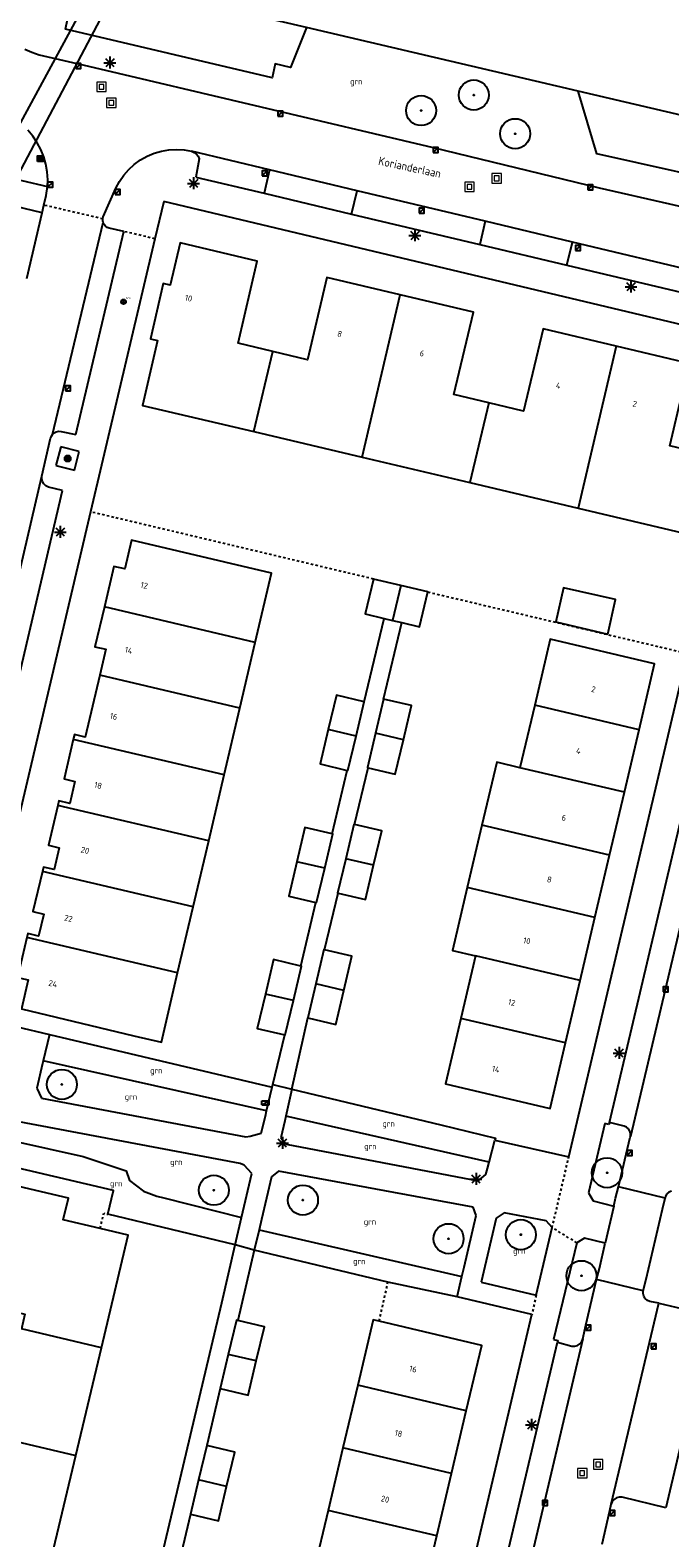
# Model space of a CAD drawing. Header units: metres. Extents: x 116958 to 118326, y 475500 to 477904.
# Tile 57 of 256: x 117283 to 117336, y 476295 to 476421. Entities that reach past the tile are written whole.
import ezdxf

# ---------------------------------------------------------------- set-up
doc = ezdxf.new("R2010")
doc.units = ezdxf.units.M
doc.header["$LTSCALE"] = 0.2
doc.linetypes.add('MATGRENS', pattern=[2, 1, -1])
doc.layers.get('0').update_dxf_attribs({"color": 6})
for name, color, linetype in [('B-WE-GR-BOOM-G', 252, 'Continuous'), ('B-WE-GR-GROENVOORZIENING-GV', 252, 'Continuous'), ('B-WE-GW-WATERGANG_WATERLIJN-G', 252, 'Continuous'), ('B-WE-IE-MEUBILAIR-G', 252, 'Continuous'), ('B-WE-IE-MEUBILAIR_WEGMEUBILAIR_LICHTMAST-G', 252, 'Continuous'), ('B-WE-IE-MEUBILAIR_WEGMEUBILAIR_VERKEERSLICHT-G', 252, 'Continuous'), ('B-WE-KL-DATA_KAST-G', 90, 'Continuous'), ('B-WE-KW-KUNSTWERK_DUIKER-GV', 252, 'Continuous'), ('B-WE-KW-KUNSTWERK_WALBESCHERMING-GV', 252, 'Continuous'), ('B-WE-OG-BEBOUWING-GV', 252, 'Continuous'), ('B-WE-OG-HUISNUMMER-T25', 2, 'Continuous'), ('B-WE-OG-STRAATNAAM-T35', 3, 'Continuous'), ('B-WE-RI-HWA_KOLK_TROTTOIRKOLK-G', 252, 'Continuous'), ('B-WE-VH-MATERIAALGRENS-G', 252, 'MATGRENS'), ('B-WE-VH-VERHARDING_ASFALT-GV', 252, 'Continuous')]:
    doc.layers.add(name, color=color, linetype=linetype)
doc.layers.add('B-WE-RI-RIOOLPUT', color=31, linetype='Continuous', lineweight=0)
doc.styles.get("Standard").update_dxf_attribs({"font": 'isocp.shx'})

# ---------------------------------------------------------------- blocks, each defined once
blk = doc.blocks.new('BGT_GR')
at = {"insert": (0.043, 0.019), "char_height": 0.1, "attachment_point": 5, "line_spacing_factor": 0.8}
blk.add_mtext('{\\C256;grn}', dxfattribs=at)
blk = doc.blocks.new('CELQ75115')
for p, q in [((-0.1, 0.03), (-0.2, 0.01)), ((-0.2, 0.01), (-0.17, -0.01)), ((-0.12, 0.07), (-0.07, 0.16)), ((-0.12, 0.07), (-0.05, 0.03)), ((-0.06, -0.06), (-0.1, 0.03)), ((-0.07, 0.16), (0.07, 0.16)), ((0, 0.12), (-0.05, 0.03)), ((0.02, 0.08), (0, 0.12)), ((0.02, 0.08), (0, 0.06)), ((0, 0.06), (0.09, 0.06)), ((0.07, 0.16), (0.09, 0.13)), ((0.14, 0.06), (0.07, 0.01)), ((0.12, -0.08), (0.07, 0.01)), ((0.09, 0.06), (0.13, 0.15)), ((0.13, 0.15), (0.09, 0.13)), ((0.14, 0.06), (0.19, -0.03)), ((-0.19, -0.05), (-0.17, -0.01)), ((-0.1, -0.16), (-0.19, -0.05)), ((-0.09, -0.04), (-0.11, -0.08)), ((-0.11, -0.08), (-0.01, -0.08)), ((-0.01, -0.16), (-0.1, -0.16)), ((-0.09, -0.04), (-0.06, -0.06)), ((-0.01, -0.08), (-0.01, -0.16)), ((0.02, -0.12), (0.07, -0.04)), ((0.07, -0.2), (0.02, -0.12)), ((0.07, -0.04), (0.07, -0.08)), ((0.07, -0.08), (0.12, -0.08)), ((0.12, -0.16), (0.07, -0.16)), ((0.07, -0.16), (0.07, -0.2)), ((0.19, -0.03), (0.12, -0.16))]:
    blk.add_line(p, q)
at = {"flags": 128}
blk.add_lwpolyline([(-0.12, 0.25), (0.12, 0.25), (0.25, 0.12), (0.25, -0.12), (0.12, -0.25), (-0.12, -0.25), (-0.25, -0.12), (-0.25, 0.12), (-0.12, 0.25)], dxfattribs=at)
blk = doc.blocks.new('CELQ70108')
for p, q in [((-0.62, 0.31), (0.62, 0.31)), ((-0.62, -0.31), (-0.62, 0.31)), ((-0.62, -0.31), (0.62, 0.31)), ((0.62, -0.31), (0.62, 0.31)), ((-0.62, -0.31), (0.62, -0.31))]:
    blk.add_line(p, q)
blk = doc.blocks.new('CELQ211865')
for p, q in [((-0.5, 0), (0.5, 0)), ((0.35, -0.34), (-0.35, 0.34)), ((0.35, 0.34), (-0.35, -0.34)), ((0, 0.53), (0, -0.47))]:
    blk.add_line(p, q)
blk = doc.blocks.new('CELQ201000')
at = {"flags": 128}
for points in [[(-0.25, -0.25), (-0.25, 0.25), (0.25, 0.25), (0.25, -0.25), (-0.25, -0.25)], [(-0.18, -0.18), (-0.18, 0.18), (0.18, 0.18), (0.18, -0.18), (-0.18, -0.18)], [(-0.11, -0.11), (-0.11, 0.11), (0.11, 0.11), (0.11, -0.11), (-0.11, -0.11)], [(-0.04, -0.04), (-0.04, 0.04), (0.04, 0.04), (0.04, -0.04), (-0.04, -0.04)]]:
    blk.add_lwpolyline(points, dxfattribs=at)
blk = doc.blocks.new('Brandkr')
for p, q in [((-141, 141), (141, -141)), ((-141, -141), (141, 141))]:
    blk.add_line(p, q)
blk.add_circle((0, 0), 200)
at = {"oblique": 15}
blk.add_text('brk', height=180, dxfattribs=at).set_placement((172, 218))
blk = doc.blocks.new('Pbrd')
for points in [[(-400, -400), (400, -400), (400, 400), (-400, 400)], [(-200, -200), (200, -200), (200, 200), (-200, 200)]]:
    blk.add_lwpolyline(points, close=True)
blk = doc.blocks.new('Kvtrot')
blk.add_line((0, -420), (420, 0))
at = {"flags": 128}
blk.add_lwpolyline([(0, -420), (420, -420), (420, 0), (0, 0)], close=True, dxfattribs=at)
blk = doc.blocks.new('Bestboom')
h = blk.add_hatch(color=256)
h.dxf.hatch_style = 1
h.paths.add_polyline_path([(41, 0, 1), (-41, 0, 1)])
for radius in [1260, 41.1]:
    blk.add_circle((0, 0), radius)

msp = doc.modelspace()

# ---------------------------------------------------------------- linework, layer by layer
at = {"layer": 'B-WE-GR-GROENVOORZIENING-GV', "flags": 128}
for points in [[(117305.792, 476421.275), (117304.428, 476417.931), (117303.149, 476418.247), (117302.885, 476417.052), (117285.555, 476421.145), (117287.142, 476428.73)], [(117344.704, 476412.174), (117343.416, 476407.724), (117330.141, 476410.675), (117328.573, 476415.947)], [(117310.62, 476364.686), (117312.288, 476371.696)], [(117312.248, 476364.931), (117313.761, 476371.347)], [(117309.798, 476354.405), (117310.941, 476359.168)], [(117307.938, 476353.62), (117309.202, 476358.942)], [(117305.302, 476342.524), (117306.571, 476347.86)], [(117307.294, 476343.902), (117308.433, 476348.645)], [(117304.552, 476332.206), (117305.892, 476338.169)], [(117284.225, 476336.793), (117302.912, 476332.379)], [(117302.959, 476332.577), (117303.958, 476336.757)], [(117302.436, 476330.384), (117283.697, 476334.586)], [(117304.552, 476332.206), (117317.042, 476329.193), (117321.618, 476328.089), (117321.572, 476327.915)], [(117275.506, 476329.116), (117287.05, 476326.559), (117290.654, 476325.358), (117290.928, 476324.534), (117292.095, 476323.641), (117293.228, 476323.23), (117293.803, 476323.084), (117300.337, 476321.425)], [(117321.088, 476326.061), (117304.044, 476329.944)], [(117289.122, 476321.703), (117289.59, 476323.682), (117275.035, 476327.12)], [(117299.801, 476319.123), (117289.122, 476321.703)], [(117301.8, 476320.404), (117318.818, 476316.482)], [(117293.422, 476292.052), (117298.672, 476314.281), (117299.801, 476319.123)], [(117301.396, 476318.68), (117300.016, 476312.791)], [(117312.613, 476315.998), (117301.396, 476318.68)], [(117318.419, 476314.769), (117312.613, 476315.998)], [(117298.537, 476307.069), (117297.409, 476302.299)], [(117296.046, 476296.538), (117294.901, 476291.702)]]:
    msp.add_lwpolyline(points, dxfattribs=at)
at = {"layer": 'B-WE-GW-WATERGANG_WATERLIJN-G', "flags": 128}
for points in [[(117328.573, 476415.947), (117305.792, 476421.275)], [(117344.704, 476412.174), (117328.573, 476415.947)]]:
    msp.add_lwpolyline(points, dxfattribs=at)
at = {"layer": 'B-WE-KW-KUNSTWERK_DUIKER-GV', "flags": 128}
msp.add_lwpolyline([(117262.282, 476363.375), (117271.53, 476389.861), (117291.14, 476426.982), (117289.62, 476427.813), (117269.557, 476390.733), (117260.661, 476363.93), (117262.282, 476363.375)], dxfattribs=at)
at = {"layer": 'B-WE-KW-KUNSTWERK_WALBESCHERMING-GV', "flags": 128}
msp.add_lwpolyline([(117349.003, 476421.499), (117348.953, 476421.303), (117344.704, 476412.174), (117328.573, 476415.947), (117305.792, 476421.275), (117296.98, 476423.336), (117291.524, 476426.262), (117291.24, 476426.583)], dxfattribs=at)
at = {"layer": 'B-WE-OG-BEBOUWING-GV', "flags": 128}
for points in [[(117302.959, 476394.101), (117300.042, 476394.797), (117301.645, 476401.686), (117295.175, 476403.203), (117294.344, 476399.67), (117293.752, 476399.812), (117292.693, 476395.151), (117293.276, 476395.013), (117292.026, 476389.574), (117301.371, 476387.369)], [(117313.643, 476398.84), (117307.495, 476400.295), (117305.875, 476393.406), (117302.959, 476394.101)], [(117310.434, 476385.232), (117313.643, 476398.84)], [(117321.066, 476389.784), (117318.147, 476390.478), (117319.792, 476397.386), (117313.643, 476398.84)], [(117331.754, 476394.547), (117325.634, 476396.006), (117323.984, 476389.089), (117321.066, 476389.784)], [(117331.754, 476394.547), (117328.549, 476380.959)], [(117328.549, 476380.959), (117337.789, 476378.78), (117339.718, 476386.851), (117339.514, 476386.899), (117339.178, 476385.491), (117336.24, 476386.19), (117337.875, 476393.089), (117331.754, 476394.547)], [(117301.371, 476387.369), (117302.959, 476394.101)], [(117321.066, 476389.784), (117319.488, 476383.096)], [(117301.371, 476387.369), (117310.434, 476385.232)], [(117310.434, 476385.232), (117319.488, 476383.096)], [(117319.488, 476383.096), (117328.549, 476380.959)], [(117301.484, 476369.686), (117302.85, 476375.508), (117291.111, 476378.264), (117290.533, 476375.847), (117289.628, 476376.064), (117288.827, 476372.67)], [(117313.681, 476374.459), (117311.399, 476375), (117310.705, 476372.071), (117312.288, 476371.696), (117312.987, 476371.53)], [(117313.681, 476374.459), (117312.987, 476371.53)], [(117312.987, 476371.53), (117313.761, 476371.347), (117315.269, 476370.989), (117315.963, 476373.918), (117313.681, 476374.459)], [(117331.038, 476370.374), (117331.688, 476373.272), (117327.335, 476374.266), (117326.701, 476371.422), (117331.038, 476370.374)], [(117288.827, 476372.67), (117288.039, 476369.327), (117288.945, 476369.114), (117288.433, 476366.928)], [(117301.484, 476369.686), (117288.827, 476372.67)], [(117300.192, 476364.175), (117301.484, 476369.686)], [(117333.674, 476362.36), (117334.969, 476367.876), (117326.223, 476369.945), (117324.919, 476364.416)], [(117288.433, 476366.928), (117287.22, 476361.745), (117286.314, 476361.958), (117286.218, 476361.549)], [(117300.192, 476364.175), (117288.433, 476366.928)], [(117298.881, 476358.587), (117300.192, 476364.175)], [(117309.936, 476361.814), (117310.62, 476364.686), (117308.284, 476365.255), (117307.6, 476362.37)], [(117313.9, 476361.506), (117314.578, 476364.382), (117312.248, 476364.931), (117311.57, 476362.056)], [(117324.919, 476364.416), (117323.682, 476359.17)], [(117333.674, 476362.36), (117324.919, 476364.416)], [(117307.6, 476362.37), (117306.915, 476359.485), (117309.202, 476358.942), (117309.25, 476358.931), (117309.936, 476361.814)], [(117309.936, 476361.814), (117307.6, 476362.37)], [(117311.57, 476362.056), (117310.893, 476359.18), (117310.941, 476359.168), (117313.223, 476358.631), (117313.9, 476361.506)], [(117313.9, 476361.506), (117311.57, 476362.056)], [(117332.441, 476357.113), (117333.674, 476362.36)], [(117286.218, 476361.549), (117285.442, 476358.231), (117286.348, 476358.018), (117285.916, 476356.175), (117285.011, 476356.388), (117284.921, 476356.004)], [(117298.881, 476358.587), (117286.218, 476361.549)], [(117323.682, 476359.17), (117321.735, 476359.628), (117320.494, 476354.362)], [(117332.441, 476357.113), (117323.682, 476359.17)], [(117297.58, 476353.041), (117298.881, 476358.587)], [(117331.204, 476351.846), (117332.441, 476357.113)], [(117284.921, 476356.004), (117284.141, 476352.674), (117285.047, 476352.461), (117284.615, 476350.619), (117283.71, 476350.832), (117283.624, 476350.467)], [(117297.58, 476353.041), (117284.921, 476356.004)], [(117307.304, 476350.729), (117307.987, 476353.609), (117307.938, 476353.62), (117305.652, 476354.163), (117304.968, 476351.283)], [(117311.402, 476350.983), (117312.085, 476353.863), (117309.798, 476354.405), (117309.75, 476354.417), (117309.067, 476351.537)], [(117320.494, 476354.362), (117319.257, 476349.116)], [(117331.204, 476351.846), (117320.494, 476354.362)], [(117296.278, 476347.502), (117297.58, 476353.041)], [(117309.067, 476351.537), (117308.385, 476348.656), (117308.433, 476348.645), (117310.72, 476348.103), (117311.402, 476350.983)], [(117311.402, 476350.983), (117309.067, 476351.537)], [(117329.971, 476346.599), (117331.204, 476351.846)], [(117283.624, 476350.467), (117282.837, 476347.108), (117283.743, 476346.895), (117283.308, 476345.044), (117282.403, 476345.255), (117282.326, 476344.93)], [(117296.278, 476347.502), (117283.624, 476350.467)], [(117304.968, 476351.283), (117304.285, 476348.403), (117306.571, 476347.86), (117306.62, 476347.849), (117307.304, 476350.729)], [(117307.304, 476350.729), (117304.968, 476351.283)], [(117319.257, 476349.116), (117318.013, 476343.841), (117319.96, 476343.383)], [(117329.971, 476346.599), (117319.257, 476349.116)], [(117294.973, 476341.953), (117296.278, 476347.502)], [(117328.732, 476341.322), (117329.971, 476346.599)], [(117282.326, 476344.93), (117281.536, 476341.573), (117282.441, 476341.359), (117281.87, 476338.928), (117291.288, 476336.685), (117293.605, 476336.133), (117294.973, 476341.953)], [(117294.973, 476341.953), (117282.326, 476344.93)], [(117308.911, 476340.49), (117309.588, 476343.362), (117307.294, 476343.902), (117307.245, 476343.914), (117306.568, 476341.041)], [(117304.674, 476339.63), (117305.35, 476342.512), (117305.302, 476342.524), (117303.003, 476343.064), (117302.326, 476340.181)], [(117319.96, 476343.383), (117318.723, 476338.137)], [(117328.732, 476341.322), (117319.96, 476343.383)], [(117302.326, 476340.181), (117301.65, 476337.299), (117303.958, 476336.757), (117303.997, 476336.748), (117304.674, 476339.63)], [(117304.674, 476339.63), (117302.326, 476340.181)], [(117306.568, 476341.041), (117305.892, 476338.169), (117308.235, 476337.617), (117308.911, 476340.49)], [(117308.911, 476340.49), (117306.568, 476341.041)], [(117327.499, 476336.075), (117328.732, 476341.322)], [(117318.723, 476338.137), (117317.428, 476332.648), (117317.925, 476332.53), (117326.207, 476330.576), (117327.499, 476336.075)], [(117327.499, 476336.075), (117318.723, 476338.137)], [(117288.579, 476310.496), (117290.821, 476319.942), (117288.479, 476320.496), (117285.373, 476321.23), (117285.805, 476323.059), (117281.179, 476324.144), (117280.747, 476322.314), (117277.188, 476323.146), (117275.654, 476316.661), (117281.168, 476315.341), (117280.763, 476313.649), (117282.153, 476313.316), (117281.863, 476312.09)], [(117301.563, 476309.389), (117302.244, 476312.264), (117300.016, 476312.791), (117299.898, 476312.819), (117299.217, 476309.944)], [(117319.178, 476305.216), (117320.472, 476310.697), (117311.875, 476312.734), (117311.374, 476312.853), (117310.073, 476307.365)], [(117288.579, 476310.496), (117281.863, 476312.09)], [(117286.431, 476301.449), (117288.579, 476310.496)], [(117299.217, 476309.944), (117298.537, 476307.069), (117300.883, 476306.514), (117301.563, 476309.389)], [(117301.563, 476309.389), (117299.217, 476309.944)], [(117310.073, 476307.365), (117308.824, 476302.091)], [(117319.178, 476305.216), (117310.073, 476307.365)], [(117317.933, 476299.941), (117319.178, 476305.216)], [(117272.801, 476304.684), (117286.431, 476301.449)], [(117299.072, 476298.864), (117299.754, 476301.744), (117297.409, 476302.299), (117296.727, 476299.419)], [(117284.285, 476292.41), (117286.431, 476301.449)], [(117308.824, 476302.091), (117307.584, 476296.855)], [(117317.933, 476299.941), (117308.824, 476302.091)], [(117316.697, 476294.705), (117317.933, 476299.941)], [(117296.727, 476299.419), (117296.046, 476296.538), (117298.391, 476295.984), (117299.072, 476298.864)], [(117299.072, 476298.864), (117296.727, 476299.419)], [(117307.584, 476296.855), (117306.39, 476291.816)], [(117316.697, 476294.705), (117307.584, 476296.855)], [(117315.453, 476289.432), (117316.697, 476294.705)]]:
    msp.add_lwpolyline(points, dxfattribs=at)
at = {"layer": 'B-WE-VH-MATERIAALGRENS-G', "flags": 128}
for points in [[(117288.695, 476405.221), (117283.758, 476406.375)], [(117293.069, 476403.552), (117290.455, 476404.168)], [(117311.399, 476375), (117287.674, 476380.639)], [(117315.963, 476373.918), (117337.722, 476368.764)], [(117328.444, 476319.303), (117326.38, 476320.579), (117327.786, 476326.531)], [(117288.479, 476320.496), (117288.778, 476321.786), (117289.122, 476321.703)], [(117311.875, 476312.734), (117312.613, 476315.998)], [(117325.031, 476314.905), (117324.69, 476313.297)]]:
    msp.add_lwpolyline(points, dxfattribs=at)
at = {"layer": 'B-WE-VH-VERHARDING_ASFALT-GV'}
for p, q in [((117282.156, 476419.467), (117282.738, 476419.202)), ((117282.738, 476419.202), (117283.345, 476419)), ((117283.345, 476419), (117287.485, 476418.026)), ((117287.485, 476418.026), (117316.39, 476411.2)), ((117282.831, 476412.153), (117282.417, 476412.657)), ((117283.191, 476411.61), (117282.831, 476412.153)), ((117283.494, 476411.033), (117283.191, 476411.61)), ((117283.736, 476410.428), (117283.494, 476411.033)), ((117293.609, 476410.907), (117294.238, 476411.013)), ((117294.238, 476411.013), (117294.875, 476411.046)), ((117294.875, 476411.046), (117295.511, 476411.005)), ((117295.511, 476411.005), (117296.139, 476410.892)), ((117316.39, 476411.2), (117330.319, 476407.826)), ((117271.679, 476410.873), (117284.054, 476407.931)), ((117283.916, 476409.801), (117283.736, 476410.428)), ((117284.031, 476409.16), (117283.916, 476409.801)), ((117290.867, 476409.366), (117291.337, 476409.797)), ((117291.337, 476409.797), (117291.853, 476410.171)), ((117291.853, 476410.171), (117292.409, 476410.483)), ((117292.409, 476410.483), (117292.997, 476410.73)), ((117292.997, 476410.73), (117293.609, 476410.907)), ((117302.684, 476409.333), (117296.139, 476410.892)), ((117296.139, 476410.892), (117296.354, 476410.8)), ((117296.354, 476410.8), (117296.54, 476410.658)), ((117296.778, 476410.259), (117296.485, 476408.716)), ((117296.54, 476410.658), (117296.684, 476410.474)), ((117296.684, 476410.474), (117296.778, 476410.259)), ((117284.08, 476408.51), (117284.031, 476409.16)), ((117284.054, 476407.931), (117284.08, 476408.51)), ((117290.09, 476408.357), (117290.449, 476408.884)), ((117290.449, 476408.884), (117290.867, 476409.366)), ((117296.485, 476408.716), (117302.22, 476407.386)), ((117302.684, 476409.333), (117302.22, 476407.386)), ((117310.021, 476407.584), (117302.684, 476409.333)), ((117283.758, 476406.375), (117283.948, 476407.19)), ((117283.948, 476407.19), (117284.054, 476407.931)), ((117288.734, 476405.386), (117289.794, 476407.792)), ((117289.794, 476407.792), (117290.09, 476408.357)), ((117302.22, 476407.386), (117309.551, 476405.608)), ((117309.551, 476405.608), (117310.021, 476407.584)), ((117320.769, 476405.023), (117310.021, 476407.584)), ((117330.319, 476407.826), (117336.232, 476406.49)), ((117283.606, 476405.727), (117279.319, 476406.744)), ((117283.606, 476405.727), (117283.758, 476406.375)), ((117293.806, 476406.683), (117293.069, 476403.552)), ((117343.838, 476394.758), (117293.806, 476406.683)), ((117336.232, 476406.49), (117343.379, 476404.785)), ((117282.334, 476400.22), (117283.606, 476405.727)), ((117284.466, 476387.125), (117288.724, 476404.921)), ((117288.694, 476405.069), (117288.695, 476405.221)), ((117288.724, 476404.921), (117288.694, 476405.069)), ((117288.695, 476405.221), (117288.734, 476405.386)), ((117288.802, 476404.755), (117288.724, 476404.921)), ((117288.92, 476404.614), (117288.802, 476404.755)), ((117309.551, 476405.608), (117320.303, 476403.067)), ((117320.769, 476405.023), (117320.303, 476403.067)), ((117328.082, 476403.28), (117320.769, 476405.023)), ((117286.43, 476387.13), (117290.455, 476404.168)), ((117293.069, 476403.552), (117287.674, 476380.639)), ((117289.069, 476404.508), (117288.92, 476404.614)), ((117289.241, 476404.443), (117289.069, 476404.508)), ((117290.455, 476404.168), (117289.241, 476404.443)), ((117320.303, 476403.067), (117327.618, 476401.334)), ((117327.618, 476401.334), (117328.082, 476403.28)), ((117339.287, 476400.61), (117328.082, 476403.28)), ((117327.618, 476401.334), (117338.827, 476398.68)), ((117331.18, 476329.391), (117345.769, 476391.334)), ((117347.901, 476391.585), (117332.944, 476328.217)), ((117284.324, 476386.837), (117284.379, 476386.989)), ((117284.379, 476386.989), (117284.466, 476387.125)), ((117284.466, 476387.125), (117284.615, 476387.266)), ((117284.615, 476387.266), (117284.797, 476387.362)), ((117284.797, 476387.362), (117284.997, 476387.405)), ((117284.997, 476387.405), (117285.202, 476387.392)), ((117285.202, 476387.392), (117286.43, 476387.13)), ((117283.585, 476383.64), (117284.32, 476386.821)), ((117284.32, 476386.821), (117284.324, 476386.837)), ((117285.164, 476386.096), (117284.76, 476384.541)), ((117286.715, 476385.693), (117285.164, 476386.096)), ((117286.311, 476384.138), (117286.715, 476385.693)), ((117284.76, 476384.541), (117286.311, 476384.138)), ((117273.04, 476338.784), (117283.585, 476383.64)), ((117283.576, 476383.407), (117283.585, 476383.64)), ((117283.634, 476383.18), (117283.576, 476383.407)), ((117283.753, 476382.979), (117283.634, 476383.18)), ((117275.15, 476339.026), (117285.326, 476382.431)), ((117283.923, 476382.82), (117283.753, 476382.979)), ((117284.132, 476382.715), (117283.923, 476382.82)), ((117285.326, 476382.431), (117284.132, 476382.715)), ((117287.674, 476380.639), (117277.714, 476338.337)), ((117327.786, 476326.531), (117337.722, 476368.764)), ((117281.394, 476337.468), (117284.225, 476336.793)), ((117284.225, 476336.793), (117283.697, 476334.586)), ((117283.638, 476334.341), (117283.148, 476332.291)), ((117283.697, 476334.586), (117283.638, 476334.341)), ((117302.912, 476332.379), (117302.959, 476332.577)), ((117302.959, 476332.577), (117304.552, 476332.206)), ((117283.148, 476332.291), (117283.54, 476331.429)), ((117283.54, 476331.429), (117300.698, 476328.199)), ((117302.436, 476330.384), (117302.912, 476332.379)), ((117304.552, 476332.206), (117304.044, 476329.944)), ((117300.202, 476325.948), (117276.638, 476330.4)), ((117302.326, 476329.926), (117302.436, 476330.384)), ((117301.988, 476328.51), (117302.326, 476329.926)), ((117303.953, 476329.542), (117303.633, 476328.117)), ((117304.044, 476329.944), (117303.953, 476329.542)), ((117330.801, 476329.314), (117329.433, 476323.502)), ((117331.148, 476329.241), (117330.801, 476329.314)), ((117331.18, 476329.391), (117331.148, 476329.241)), ((117332.41, 476329.102), (117331.18, 476329.391)), ((117332.615, 476329.007), (117332.41, 476329.102)), ((117332.784, 476328.856), (117332.615, 476329.007)), ((117332.901, 476328.662), (117332.784, 476328.856)), ((117300.698, 476328.199), (117301.041, 476328.253)), ((117301.041, 476328.253), (117301.988, 476328.51)), ((117303.633, 476328.117), (117304.085, 476327.574)), ((117304.085, 476327.574), (117320.17, 476324.516)), ((117321.088, 476326.061), (117321.572, 476327.915)), ((117321.572, 476327.915), (117327.786, 476326.531)), ((117331.94, 476323.998), (117332.933, 476328.172)), ((117332.956, 476328.443), (117332.901, 476328.662)), ((117332.933, 476328.172), (117332.944, 476328.217)), ((117332.944, 476328.217), (117332.956, 476328.443)), ((117300.552, 476325.816), (117300.202, 476325.948)), ((117300.337, 476321.425), (117301.196, 476325.109)), ((117301.196, 476325.109), (117300.552, 476325.816)), ((117303.437, 476325.327), (117302.84, 476324.844)), ((117319.749, 476322.304), (117303.437, 476325.327)), ((117320.17, 476324.516), (117320.82, 476325.039)), ((117320.82, 476325.039), (117320.948, 476325.527)), ((117320.948, 476325.527), (117321.088, 476326.061)), ((117302.84, 476324.844), (117302.003, 476321.269)), ((117331.706, 476323.061), (117331.94, 476323.998)), ((117335.857, 476323.061), (117331.94, 476323.998)), ((117329.433, 476323.502), (117329.828, 476322.827)), ((117329.828, 476322.827), (117331.56, 476322.39)), ((117331.56, 476322.39), (117331.706, 476323.061)), ((117335.64, 476322.135), (117335.857, 476323.061)), ((117335.894, 476323.218), (117335.857, 476323.061)), ((117336.005, 476323.413), (117335.894, 476323.218)), ((117336.173, 476323.561), (117336.005, 476323.413)), ((117336.38, 476323.645), (117336.173, 476323.561)), ((117299.801, 476319.123), (117300.337, 476321.425)), ((117302.003, 476321.269), (117301.8, 476320.404)), ((117318.998, 476317.254), (117320.011, 476321.602)), ((117320.011, 476321.602), (117319.749, 476322.304)), ((117321.696, 476321.368), (117320.438, 476316.011)), ((117322.353, 476321.824), (117321.696, 476321.368)), ((117325.868, 476321.161), (117322.353, 476321.824)), ((117326.38, 476320.579), (117325.868, 476321.161)), ((117331.56, 476322.39), (117330.815, 476319.268)), ((117334.273, 476316.267), (117335.64, 476322.135)), ((117301.8, 476320.404), (117301.396, 476318.68)), ((117325.031, 476314.905), (117326.38, 476320.579)), ((117301.396, 476318.68), (117299.801, 476319.123)), ((117328.444, 476319.303), (117326.505, 476311.188)), ((117329.089, 476319.687), (117328.444, 476319.303)), ((117330.815, 476319.268), (117329.089, 476319.687)), ((117330.339, 476317.16), (117330.815, 476319.268)), ((117318.419, 476314.769), (117318.818, 476316.482)), ((117318.818, 476316.482), (117318.998, 476317.254)), ((117329.196, 476312.405), (117330.107, 476316.223)), ((117330.107, 476316.223), (117330.339, 476317.16)), ((117334.018, 476315.284), (117330.107, 476316.223)), ((117334.018, 476315.284), (117334.273, 476316.267)), ((117320.438, 476316.011), (117325.031, 476314.905)), ((117334.009, 476315.051), (117334.018, 476315.284)), ((117334.069, 476314.826), (117334.009, 476315.051)), ((117334.193, 476314.628), (117334.069, 476314.826)), ((117324.69, 476313.297), (117318.419, 476314.769)), ((117331.321, 476297.386), (117335.316, 476314.234)), ((117334.369, 476314.475), (117334.193, 476314.628)), ((117334.582, 476314.38), (117334.369, 476314.475)), ((117335.316, 476314.234), (117334.582, 476314.38)), ((117335.316, 476314.234), (117339.7, 476313.193)), ((117306.771, 476237.505), (117324.69, 476313.297)), ((117328.95, 476311.238), (117329.196, 476312.405)), ((117339.7, 476313.193), (117335.916, 476297.077)), ((117328.95, 476311.238), (117311.942, 476239.251)), ((117326.505, 476311.188), (117326.857, 476311.119)), ((117326.857, 476311.119), (117326.828, 476310.964)), ((117328.704, 476310.832), (117328.858, 476311.016)), ((117328.858, 476311.016), (117328.95, 476311.238)), ((117310.161, 476240.374), (117326.828, 476310.964)), ((117326.828, 476310.964), (117328.031, 476310.646)), ((117328.031, 476310.646), (117328.271, 476310.638)), ((117328.271, 476310.638), (117328.502, 476310.702)), ((117328.502, 476310.702), (117328.704, 476310.832)), ((117331.221, 476296.838), (117331.321, 476297.386)), ((117331.419, 476297.602), (117331.321, 476297.386)), ((117331.575, 476297.78), (117331.419, 476297.602)), ((117331.776, 476297.906), (117331.575, 476297.78)), ((117332.004, 476297.968), (117331.776, 476297.906)), ((117332.241, 476297.962), (117332.004, 476297.968)), ((117335.916, 476297.077), (117332.241, 476297.962)), ((117330.567, 476294.018), (117331.221, 476296.838))]:
    msp.add_line(p, q, dxfattribs=at)

# ---------------------------------------------------------------- block references
at = {"layer": 'B-WE-GR-BOOM-G', "xscale": 0.001, "yscale": 0.001, "zscale": 0.001}
for p in [(117319.809, 476415.617), (117315.388, 476414.313), (117323.279, 476412.372), (117285.265, 476332.592), (117330.982, 476325.187), (117298.008, 476323.721), (117305.482, 476322.887), (117323.756, 476319.988), (117317.696, 476319.65), (117328.837, 476316.545)]:
    msp.add_blockref('Bestboom', p, dxfattribs=at)
at = {"layer": 'B-WE-GR-GROENVOORZIENING-GV', "xscale": 5, "yscale": 5, "zscale": 5}
for p in [(117309.744, 476416.579), (117292.968, 476333.589), (117290.836, 476331.393), (117312.445, 476329.133), (117310.926, 476327.23), (117294.643, 476325.912), (117289.604, 476324.119), (117310.883, 476320.905), (117323.409, 476318.46), (117309.997, 476317.586)]:
    msp.add_blockref('BGT_GR', p, dxfattribs=at)
at = {"layer": 'B-WE-IE-MEUBILAIR-G', "xscale": 0.001, "yscale": 0.001, "zscale": 0.001}
msp.add_blockref('Brandkr', (117290.436, 476398.268), dxfattribs=at)
at = {"layer": 'B-WE-IE-MEUBILAIR-G'}
msp.add_blockref('CELQ75115', (117285.749, 476385.11), dxfattribs=at)
at = {"layer": 'B-WE-IE-MEUBILAIR_WEGMEUBILAIR_LICHTMAST-G'}
for p in [(117289.293, 476418.308), (117296.304, 476408.195), (117314.872, 476403.819), (117332.992, 476399.518), (117285.132, 476378.942), (117331.989, 476335.217), (117303.762, 476327.662), (117319.995, 476324.651), (117324.659, 476304.018)]:
    msp.add_blockref('CELQ211865', p, dxfattribs=at)
at = {"layer": 'B-WE-IE-MEUBILAIR_WEGMEUBILAIR_VERKEERSLICHT-G'}
msp.add_blockref('CELQ201000', (117283.456, 476410.276), dxfattribs=at)
at = {"layer": 'B-WE-KL-DATA_KAST-G', "xscale": 0.5, "yscale": 0.5, "zscale": 0.5}
msp.add_blockref('CELQ70108', (117302.346, 476331.05), dxfattribs=at)
at = {"layer": 'B-WE-RI-HWA_KOLK_TROTTOIRKOLK-G', "xscale": 0.001, "yscale": 0.001, "zscale": 0.001}
for p in [(117286.442, 476418.258), (117303.367, 476414.261), (117316.39, 476411.2), (117302.071, 476409.248), (117284.07, 476408.313), (117289.744, 476407.679), (117329.37, 476408.077), (117315.223, 476406.118), (117328.342, 476402.985), (117285.564, 476391.207), (117335.703, 476340.786), (117332.675, 476327.044), (117329.196, 476312.405), (117334.684, 476310.826), (117325.559, 476297.678), (117331.221, 476296.838)]:
    msp.add_blockref('Kvtrot', p, dxfattribs=at)
at = {"layer": 'B-WE-RI-RIOOLPUT', "xscale": 0.001, "yscale": 0.001, "zscale": 0.001}
for p in [(117288.582, 476416.308), (117289.409, 476414.964), (117321.727, 476408.627), (117319.454, 476407.915), (117330.245, 476300.709), (117328.905, 476299.98)]:
    msp.add_blockref('Pbrd', p, dxfattribs=at)

# ---------------------------------------------------------------- texts
at = {"layer": 'B-WE-OG-HUISNUMMER-T25'}
for s, rotation, p in [('10', 346.8, (117295.54, 476398.393)), ('8', 346.7, (117308.321, 476395.372)), ('6', 346.7, (117315.229, 476393.738)), ('4', 346.6, (117326.653, 476391.034)), ('2', 346.6, (117333.084, 476389.501)), ('12', 346.7, (117291.815, 476374.297)), ('14', 346.7, (117290.495, 476368.851)), ('2', 346.8, (117329.622, 476365.546)), ('16', 346.8, (117289.241, 476363.302)), ('4', 346.8, (117328.35, 476360.385)), ('18', 346.8, (117287.934, 476357.516)), ('6', 346.8, (117327.133, 476354.775)), ('20', 346.8, (117286.81, 476352.072)), ('8', 346.8, (117325.905, 476349.588)), ('22', 346.8, (117285.418, 476346.363)), ('10', 346.8, (117323.913, 476344.469)), ('24', 346.8, (117284.095, 476340.889)), ('12', 346.8, (117322.642, 476339.294)), ('14', 346.8, (117321.29, 476333.698)), ('16', 346.7, (117314.357, 476308.539)), ('18', 346.7, (117313.129, 476303.143)), ('20', 346.7, (117311.978, 476297.629))]:
    msp.add_text(s, height=0.5, rotation=rotation, dxfattribs=at).set_placement(p)
at = {"layer": 'B-WE-OG-STRAATNAAM-T35', "insert": (117311.831, 476410.112), "char_height": 0.7, "attachment_point": 4, "rotation": 347.99329, "line_spacing_factor": 0.8}
msp.add_mtext('{\\C256;Korianderlaan}', dxfattribs=at)

doc.saveas('drawing.dxf')
